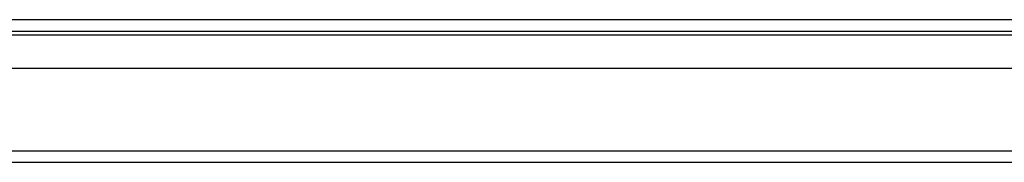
# Model space of a CAD drawing. Header units: inches. Extents: x 17 to 386, y 34 to 183.
# Tile 6 of 95: x 25.18 to 33.56, y 34.19 to 35.4. Entities that reach past the tile are written whole.
import ezdxf

# ---------------------------------------------------------------- set-up
doc = ezdxf.new("R2010")
doc.units = ezdxf.units.IN
doc.header["$MEASUREMENT"] = 0
doc.layers.add('Visible Edges(ANSI)', color=7, linetype='Continuous', lineweight=25)
doc.layers.add('Visible Tangent Edges(ANSI)', color=7, linetype='Continuous', lineweight=25)

msp = doc.modelspace()

# ---------------------------------------------------------------- linework, layer by layer
at = {"layer": 'Visible Edges(ANSI)'}
for p, q in [((16.8965, 35.3053), (88.6985, 35.3053)), ((40.654, 34.9858), (22.739, 34.9858)), ((88.6, 34.1858), (16.995, 34.1858))]:
    msp.add_line(p, q, dxfattribs=at)
at = {"layer": 'Visible Tangent Edges(ANSI)'}
for p, q in [((16.8965, 35.4043), (87.9314, 35.4043)), ((21.9259, 35.2743), (41.4672, 35.2743)), ((16.995, 34.2848), (88.6, 34.2848))]:
    msp.add_line(p, q, dxfattribs=at)

doc.saveas('drawing.dxf')
